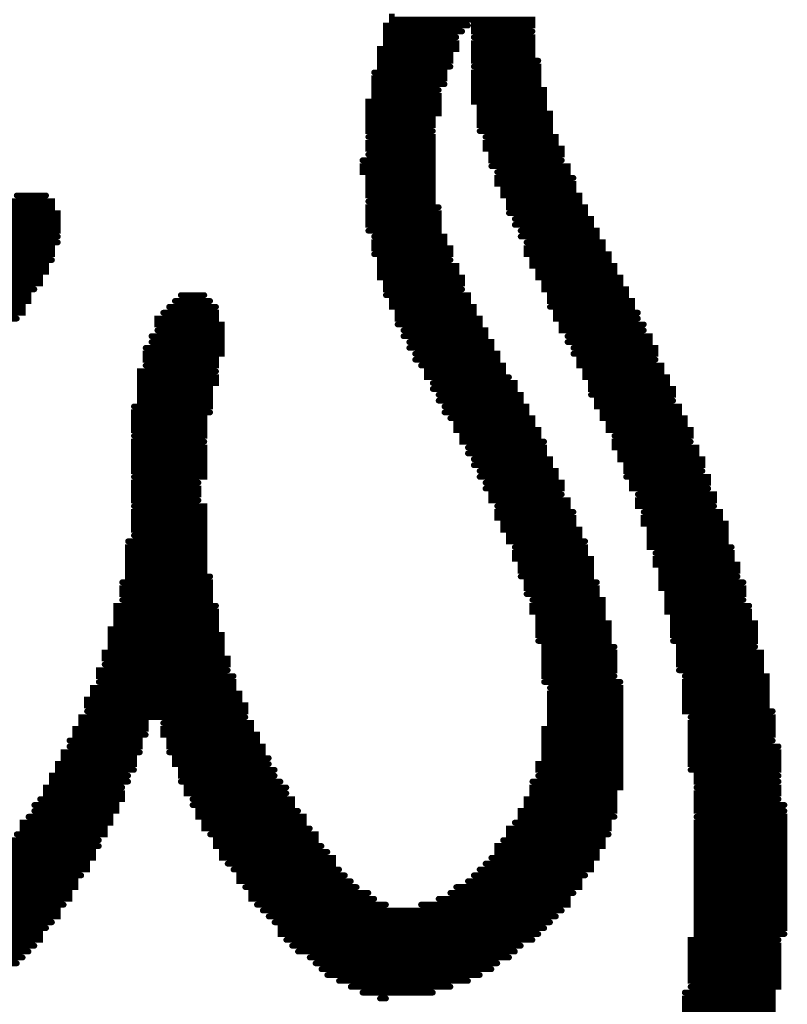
# Model space of a CAD drawing. Extents: x -1 to 179, y 0 to 119.
# Tile 15 of 23: x 149.95 to 153.28, y 42.84 to 47.11. Entities that reach past the tile are written whole.
import ezdxf

# ---------------------------------------------------------------- set-up
doc = ezdxf.new("R2010")
doc.units = 0
doc.layers.add('PART_TOP_2DLINE_126', color=254, linetype='CONTINUOUS')

# ---------------------------------------------------------------- blocks, each defined once
blk = doc.blocks.new('SMOOTH_0$0254')
at = {"const_width": 0.0127}
blk.add_lwpolyline([(-0.00635, 0, 1), (0.00635, 0, 1)], format="xyb", close=True, dxfattribs=at)
blk = doc.blocks.new('PART_BODY_TOP_67')
at = {"layer": 'PART_TOP_2DLINE_126', "const_width": 0.0254}
for points in [[(10.0183, 8.5586), (9.7643, 8.5586), (9.7643, 8.584), (10.0183, 8.584), (10.0183, 8.6094), (9.4087, 8.6094), (9.4087, 8.6348)], [(9.7135, 8.5586), (9.3833, 8.5586), (9.3833, 8.584), (9.7389, 8.584)], [(9.6627, 8.4062), (9.3579, 8.4062), (9.3579, 8.4316), (9.6627, 8.4316), (9.6627, 8.457), (9.3579, 8.457), (9.3579, 8.4824), (9.6881, 8.4824), (9.6881, 8.5078), (9.3833, 8.5078), (9.3833, 8.5332), (9.6881, 8.5332)], [(10.0437, 8.4316), (9.7643, 8.4316), (9.7643, 8.457), (10.0183, 8.457), (10.0183, 8.4824), (9.7643, 8.4824), (9.7643, 8.5078), (10.0183, 8.5078), (10.0183, 8.5332), (9.7643, 8.5332)], [(9.7897, 8.1268), (10.0945, 8.1268), (10.0945, 8.1522), (9.7897, 8.1522), (9.7897, 8.1776), (10.0945, 8.1776), (10.0945, 8.203), (9.7897, 8.203), (9.7897, 8.2284), (10.0691, 8.2284), (10.0691, 8.2538), (9.7643, 8.2538), (9.7643, 8.2792), (10.0691, 8.2792), (10.0691, 8.3046), (9.7643, 8.3046), (9.7643, 8.33), (10.0437, 8.33), (10.0437, 8.3554), (9.7643, 8.3554), (9.7643, 8.3808), (10.0437, 8.3808), (10.0437, 8.4062), (9.7643, 8.4062)], [(9.6373, 8.33), (9.3325, 8.33), (9.3325, 8.3554), (9.6373, 8.3554), (9.6373, 8.3808), (9.3325, 8.3808)], [(9.5865, 8.1268), (9.3071, 8.1268), (9.3071, 8.1522), (9.5865, 8.1522), (9.5865, 8.1776), (9.3071, 8.1776), (9.3071, 8.203), (9.6119, 8.203), (9.6119, 8.2284), (9.3071, 8.2284), (9.3071, 8.2538), (9.6119, 8.2538), (9.6119, 8.2792), (9.3325, 8.2792), (9.3325, 8.3046), (9.6119, 8.3046)], [(9.3071, 8.1014), (9.5865, 8.1014), (9.5865, 8.076), (9.3071, 8.076), (9.3071, 8.0506), (9.5865, 8.0506), (9.5865, 8.0252), (9.3071, 8.0252)], [(9.8151, 8.1014), (10.1199, 8.1014), (10.1199, 8.076), (9.8151, 8.076), (9.8151, 8.0506), (10.1453, 8.0506), (10.1453, 8.0252), (9.8405, 8.0252), (9.8405, 7.9998), (10.1453, 7.9998)], [(9.2817, 7.9998), (9.5865, 7.9998), (9.5865, 7.9744), (9.2817, 7.9744), (9.2817, 7.949), (9.5865, 7.949), (9.5865, 7.9236), (9.3071, 7.9236), (9.3071, 7.8982), (9.5865, 7.8982), (9.5865, 7.8728), (9.3071, 7.8728), (9.3071, 7.8474), (9.5865, 7.8474), (9.5865, 7.822), (9.3071, 7.822)], [(9.8405, 7.9744), (10.1707, 7.9744), (10.1707, 7.949), (9.8659, 7.949)], [(10.1961, 7.9236), (9.8659, 7.9236), (9.8659, 7.8982), (10.1961, 7.8982), (10.1961, 7.8728), (9.8913, 7.8728), (9.8913, 7.8474), (10.2215, 7.8474), (10.2215, 7.822), (9.9167, 7.822), (9.9167, 7.7966), (10.2469, 7.7966), (10.2469, 7.7712), (9.9167, 7.7712)], [(7.7831, 7.8474), (7.9101, 7.8474)], [(7.7577, 7.822), (7.9355, 7.822), (7.9355, 7.7966), (7.7323, 7.7966)], [(9.6119, 7.7966), (9.3071, 7.7966), (9.3071, 7.7712), (9.6119, 7.7712), (9.6119, 7.7458), (9.3071, 7.7458), (9.3071, 7.7204), (9.6119, 7.7204), (9.6119, 7.695), (9.3071, 7.695)], [(7.7069, 7.7712), (7.9609, 7.7712), (7.9609, 7.7458), (7.6815, 7.7458), (7.6815, 7.7204), (7.9609, 7.7204), (7.9609, 7.695), (7.6561, 7.695)], [(9.9421, 7.7458), (10.2723, 7.7458), (10.2723, 7.7204), (9.9421, 7.7204)], [(7.9609, 7.6696), (7.6307, 7.6696), (7.6307, 7.6442), (7.9609, 7.6442)], [(9.3325, 7.6696), (9.6373, 7.6696), (9.6373, 7.6442), (9.3325, 7.6442), (9.3325, 7.6188), (9.6627, 7.6188), (9.6627, 7.5934), (9.3325, 7.5934)], [(9.9675, 7.695), (10.2977, 7.695), (10.2977, 7.6696), (9.9675, 7.6696)], [(9.9929, 7.6442), (10.3231, 7.6442), (10.3231, 7.6188), (9.9929, 7.6188), (9.9929, 7.5934), (10.3485, 7.5934), (10.3485, 7.568), (10.0183, 7.568), (10.0183, 7.5426), (10.3739, 7.5426), (10.3739, 7.5172), (10.0437, 7.5172), (10.0437, 7.4918), (10.3993, 7.4918), (10.3993, 7.4664), (10.0691, 7.4664), (10.0691, 7.441), (10.4247, 7.441), (10.4247, 7.4156), (10.0945, 7.4156), (10.0945, 7.3902), (10.4501, 7.3902), (10.4501, 7.3648), (10.0945, 7.3648)], [(7.6053, 7.6188), (7.9355, 7.6188), (7.9355, 7.5934), (7.6053, 7.5934)], [(7.5545, 7.5426), (7.9101, 7.5426), (7.9101, 7.5172), (7.5291, 7.5172), (7.5291, 7.4918), (7.8847, 7.4918), (7.8847, 7.4664), (7.5037, 7.4664)], [(7.5799, 7.568), (7.9355, 7.568)], [(9.6627, 7.568), (9.3579, 7.568), (9.3579, 7.5426), (9.6881, 7.5426), (9.6881, 7.5172), (9.3579, 7.5172), (9.3579, 7.4918), (9.7135, 7.4918), (9.7135, 7.4664), (9.3833, 7.4664), (9.3833, 7.441), (9.7135, 7.441)], [(7.8593, 7.441), (7.4783, 7.441), (7.4783, 7.4156), (7.8339, 7.4156), (7.8339, 7.3902), (7.4529, 7.3902)], [(8.4943, 7.4156), (8.5959, 7.4156)], [(9.3833, 7.4156), (9.7389, 7.4156), (9.7389, 7.3902), (9.4087, 7.3902), (9.4087, 7.3648), (9.7643, 7.3648), (9.7643, 7.3394), (9.4341, 7.3394), (9.4341, 7.314), (9.7897, 7.314), (9.7897, 7.2886), (9.4341, 7.2886)], [(8.4689, 7.3902), (8.6213, 7.3902)], [(7.4275, 7.3648), (7.8085, 7.3648), (7.8085, 7.3394), (7.4021, 7.3394)], [(8.4181, 7.3394), (8.6467, 7.3394), (8.6467, 7.314), (8.3927, 7.314), (8.3927, 7.2886), (8.6721, 7.2886), (8.6721, 7.2632), (8.3927, 7.2632)], [(8.4435, 7.3648), (8.6467, 7.3648)], [(10.4755, 7.3394), (10.1199, 7.3394), (10.1199, 7.314), (10.4755, 7.314)], [(7.3767, 7.314), (7.7831, 7.314)], [(10.5009, 7.2886), (10.1453, 7.2886), (10.1453, 7.2632), (10.5009, 7.2632)], [(9.4595, 7.2632), (9.8151, 7.2632), (9.8151, 7.2378), (9.4595, 7.2378)], [(8.3673, 7.2378), (8.6721, 7.2378), (8.6721, 7.2124), (8.3673, 7.2124)], [(9.4849, 7.2124), (9.8405, 7.2124), (9.8405, 7.187), (9.4849, 7.187)], [(10.1707, 7.2378), (10.5263, 7.2378), (10.5263, 7.2124), (10.1707, 7.2124)], [(8.3419, 7.187), (8.6721, 7.187), (8.6721, 7.1616), (8.3419, 7.1616), (8.3419, 7.1362), (8.6467, 7.1362), (8.6467, 7.1108), (8.3419, 7.1108)], [(9.5103, 7.1616), (9.8659, 7.1616), (9.8659, 7.1362), (9.5103, 7.1362)], [(10.1961, 7.187), (10.5517, 7.187), (10.5517, 7.1616), (10.1961, 7.1616)], [(10.5517, 7.1362), (10.2215, 7.1362), (10.2215, 7.1108), (10.5771, 7.1108), (10.5771, 7.0854), (10.2469, 7.0854), (10.2469, 7.06), (10.6025, 7.06), (10.6025, 7.0346), (10.2723, 7.0346), (10.2723, 7.0092), (10.6279, 7.0092), (10.6279, 6.9838), (10.2723, 6.9838)], [(8.6467, 7.0854), (8.3165, 7.0854), (8.3165, 7.06), (8.6467, 7.06), (8.6467, 7.0346), (8.3165, 7.0346), (8.3165, 7.0092), (8.6213, 7.0092), (8.6213, 6.9838), (8.3165, 6.9838), (8.3165, 6.9584), (8.6213, 6.9584), (8.6213, 6.933), (8.2911, 6.933)], [(9.5357, 7.1108), (9.8913, 7.1108), (9.8913, 7.0854), (9.5611, 7.0854), (9.5611, 7.06), (9.9167, 7.06)], [(9.5865, 7.0346), (9.9421, 7.0346), (9.9421, 7.0092), (9.5865, 7.0092)], [(9.6119, 6.9838), (9.9675, 6.9838), (9.9675, 6.9584), (9.6119, 6.9584)], [(10.6279, 6.9584), (10.2977, 6.9584), (10.2977, 6.933), (10.6533, 6.933), (10.6533, 6.9076), (10.3231, 6.9076), (10.3231, 6.8822), (10.6787, 6.8822), (10.6787, 6.8568), (10.3485, 6.8568), (10.3485, 6.8314), (10.7041, 6.8314), (10.7041, 6.806), (10.3739, 6.806)], [(8.6213, 6.9076), (8.2911, 6.9076), (8.2911, 6.8822), (8.5959, 6.8822), (8.5959, 6.8568), (8.2911, 6.8568), (8.2911, 6.8314), (8.5959, 6.8314), (8.5959, 6.806), (8.2911, 6.806)], [(9.6373, 6.933), (9.9929, 6.933), (9.9929, 6.9076), (9.6373, 6.9076)], [(9.6627, 6.8822), (10.0183, 6.8822), (10.0183, 6.8568), (9.6881, 6.8568), (9.6881, 6.8314), (10.0437, 6.8314), (10.0437, 6.806), (9.7135, 6.806), (9.7135, 6.7806), (10.0691, 6.7806)], [(8.5959, 6.7806), (8.2911, 6.7806), (8.2911, 6.7552), (8.5959, 6.7552), (8.5959, 6.7298), (8.2911, 6.7298), (8.2911, 6.7044), (8.5959, 6.7044), (8.5959, 6.679), (8.2911, 6.679), (8.2911, 6.6536), (8.5959, 6.6536), (8.5959, 6.6282), (8.2911, 6.6282)], [(10.7041, 6.7806), (10.3739, 6.7806), (10.3739, 6.7552), (10.7295, 6.7552), (10.7295, 6.7298), (10.3993, 6.7298), (10.3993, 6.7044), (10.7549, 6.7044), (10.7549, 6.679), (10.4247, 6.679), (10.4247, 6.6536), (10.7549, 6.6536)], [(9.7389, 6.7552), (10.0691, 6.7552), (10.0691, 6.7298), (9.7389, 6.7298)], [(9.7643, 6.7044), (10.0945, 6.7044), (10.0945, 6.679), (9.7643, 6.679)], [(9.7897, 6.6536), (10.1199, 6.6536), (10.1199, 6.6282), (9.7897, 6.6282)], [(8.5705, 6.6028), (8.2911, 6.6028), (8.2911, 6.5774), (8.5705, 6.5774), (8.5705, 6.552), (8.2911, 6.552), (8.2911, 6.5266), (8.5705, 6.5266)], [(9.8151, 6.6028), (10.1453, 6.6028), (10.1453, 6.5774), (9.8151, 6.5774)], [(10.4247, 6.6282), (10.7803, 6.6282), (10.7803, 6.6028), (10.4501, 6.6028), (10.4501, 6.5774), (10.7803, 6.5774)], [(10.1453, 6.552), (9.8405, 6.552), (9.8405, 6.5266), (10.1707, 6.5266), (10.1707, 6.5012), (9.8659, 6.5012)], [(10.4755, 6.552), (10.8057, 6.552), (10.8057, 6.5266), (10.4755, 6.5266), (10.4755, 6.5012), (10.8057, 6.5012)], [(8.2911, 6.5012), (8.5959, 6.5012), (8.5959, 6.4758), (8.2911, 6.4758), (8.2911, 6.4504), (8.5959, 6.4504), (8.5959, 6.425), (8.2911, 6.425), (8.2911, 6.3996), (8.5959, 6.3996), (8.5959, 6.3742), (8.2911, 6.3742)], [(10.1961, 6.4758), (9.8659, 6.4758), (9.8659, 6.4504), (10.1961, 6.4504), (10.1961, 6.425), (9.8913, 6.425), (9.8913, 6.3996), (10.2215, 6.3996), (10.2215, 6.3742), (9.9167, 6.3742), (9.9167, 6.3488), (10.2469, 6.3488)], [(10.5009, 6.4758), (10.8311, 6.4758), (10.8311, 6.4504), (10.5009, 6.4504), (10.5009, 6.425), (10.8565, 6.425), (10.8565, 6.3996), (10.5263, 6.3996), (10.5263, 6.3742), (10.8565, 6.3742), (10.8565, 6.3488), (10.5263, 6.3488), (10.5263, 6.3234), (10.8819, 6.3234)], [(8.2657, 6.3488), (8.5959, 6.3488), (8.5959, 6.3234), (8.2657, 6.3234), (8.2657, 6.298), (8.5959, 6.298), (8.5959, 6.2726), (8.2657, 6.2726), (8.2657, 6.2472), (8.5959, 6.2472), (8.5959, 6.2218), (8.2657, 6.2218), (8.2657, 6.1964), (8.6213, 6.1964)], [(9.9421, 6.3234), (10.2469, 6.3234), (10.2469, 6.298), (9.9421, 6.298), (9.9421, 6.2726), (10.2723, 6.2726), (10.2723, 6.2472), (9.9675, 6.2472), (9.9675, 6.2218), (10.2723, 6.2218), (10.2723, 6.1964), (9.9675, 6.1964)], [(10.5517, 6.298), (10.8819, 6.298), (10.8819, 6.2726), (10.5517, 6.2726), (10.5517, 6.2472), (10.9073, 6.2472), (10.9073, 6.2218), (10.5771, 6.2218), (10.5771, 6.1964), (10.9073, 6.1964)], [(8.2403, 6.171), (8.6213, 6.171), (8.6213, 6.1456), (8.2403, 6.1456), (8.2403, 6.1202), (8.6213, 6.1202), (8.6213, 6.0948), (8.2403, 6.0948)], [(10.2977, 6.171), (9.9929, 6.171), (9.9929, 6.1456), (10.2977, 6.1456), (10.2977, 6.1202), (9.9929, 6.1202)], [(10.9327, 6.171), (10.5771, 6.171), (10.5771, 6.1456), (10.9327, 6.1456), (10.9327, 6.1202), (10.6025, 6.1202), (10.6025, 6.0948), (10.9327, 6.0948)], [(10.0183, 6.0948), (10.3231, 6.0948), (10.3231, 6.0694), (10.0183, 6.0694), (10.0183, 6.044), (10.3231, 6.044), (10.3231, 6.0186), (10.0437, 6.0186), (10.0437, 5.9932), (10.3485, 5.9932), (10.3485, 5.9678), (10.0437, 5.9678), (10.0437, 5.9424), (10.3485, 5.9424), (10.3485, 5.917), (10.0437, 5.917)], [(8.6467, 6.0694), (8.2149, 6.0694), (8.2149, 6.044), (8.6467, 6.044), (8.6467, 6.0186), (8.2149, 6.0186), (8.2149, 5.9932), (8.6467, 5.9932), (8.6467, 5.9678), (8.1895, 5.9678), (8.1895, 5.9424), (8.6721, 5.9424), (8.6721, 5.917), (8.1895, 5.917), (8.1895, 5.8916), (8.6721, 5.8916), (8.6721, 5.8662), (8.1641, 5.8662), (8.1641, 5.8408), (8.6975, 5.8408), (8.6975, 5.8154), (8.1641, 5.8154)], [(10.9581, 6.0694), (10.6025, 6.0694), (10.6025, 6.044), (10.9581, 6.044), (10.9581, 6.0186), (10.6279, 6.0186), (10.6279, 5.9932), (10.9835, 5.9932), (10.9835, 5.9678), (10.6279, 5.9678), (10.6279, 5.9424), (10.9835, 5.9424), (10.9835, 5.917), (10.6279, 5.917)], [(10.3739, 5.8916), (10.0691, 5.8916), (10.0691, 5.8662), (10.3739, 5.8662), (10.3739, 5.8408), (10.0691, 5.8408), (10.0691, 5.8154), (10.3739, 5.8154), (10.3739, 5.79), (10.0691, 5.79), (10.0691, 5.7646), (10.3739, 5.7646)], [(10.9835, 5.8916), (10.6533, 5.8916), (10.6533, 5.8662), (11.0089, 5.8662), (11.0089, 5.8408), (10.6533, 5.8408), (10.6533, 5.8154), (11.0089, 5.8154), (11.0089, 5.79), (10.6533, 5.79)], [(8.6975, 5.79), (8.1387, 5.79), (8.1387, 5.7646), (8.7229, 5.7646)], [(10.6787, 5.7646), (11.0343, 5.7646), (11.0343, 5.7392), (10.6787, 5.7392), (10.6787, 5.7138), (11.0343, 5.7138), (11.0343, 5.6884), (10.6787, 5.6884), (10.6787, 5.663), (11.0343, 5.663), (11.0343, 5.6376), (10.6787, 5.6376), (10.6787, 5.6122), (11.0597, 5.6122)], [(8.1387, 5.7392), (8.7229, 5.7392), (8.7229, 5.7138), (8.1133, 5.7138), (8.1133, 5.6884), (8.7483, 5.6884), (8.7483, 5.663), (8.0879, 5.663), (8.0879, 5.6376), (8.7737, 5.6376), (8.7737, 5.6122), (8.3927, 5.6122), (8.3927, 5.5868), (8.7737, 5.5868)], [(10.0945, 5.7138), (10.3993, 5.7138), (10.3993, 5.6884), (10.0945, 5.6884), (10.0945, 5.663), (10.3993, 5.663), (10.3993, 5.6376), (10.0945, 5.6376), (10.0945, 5.6122), (10.3993, 5.6122), (10.3993, 5.5868), (10.0945, 5.5868), (10.0945, 5.5614), (10.3993, 5.5614), (10.3993, 5.536), (10.0691, 5.536), (10.0691, 5.5106), (10.3993, 5.5106), (10.3993, 5.4852), (10.0691, 5.4852), (10.0691, 5.4598), (10.3993, 5.4598), (10.3993, 5.4344), (10.0691, 5.4344), (10.0691, 5.409), (10.3993, 5.409), (10.3993, 5.3836), (10.0437, 5.3836), (10.0437, 5.3582), (10.3993, 5.3582), (10.3993, 5.3328), (10.0437, 5.3328)], [(10.0691, 5.7392), (10.3993, 5.7392)], [(8.0879, 5.6122), (8.3673, 5.6122), (8.3673, 5.5868), (8.0625, 5.5868), (8.0625, 5.5614), (8.3419, 5.5614), (8.3419, 5.536), (8.0371, 5.536), (8.0371, 5.5106), (8.3419, 5.5106)], [(10.7041, 5.5868), (11.0597, 5.5868), (11.0597, 5.5614), (10.7041, 5.5614), (10.7041, 5.536), (11.0597, 5.536), (11.0597, 5.5106), (10.7041, 5.5106), (10.7041, 5.4852), (11.0597, 5.4852)], [(8.4181, 5.5614), (8.7991, 5.5614), (8.7991, 5.536), (8.4181, 5.536), (8.4181, 5.5106), (8.8245, 5.5106), (8.8245, 5.4852), (8.4435, 5.4852), (8.4435, 5.4598), (8.8499, 5.4598), (8.8499, 5.4344), (8.4435, 5.4344)], [(8.0117, 5.4852), (8.3165, 5.4852), (8.3165, 5.4598), (8.0117, 5.4598)], [(11.0851, 5.4598), (10.7041, 5.4598), (10.7041, 5.4344), (11.0851, 5.4344), (11.0851, 5.409), (10.7041, 5.409), (10.7041, 5.3836), (11.0851, 5.3836), (11.0851, 5.3582), (10.7041, 5.3582)], [(8.3165, 5.4344), (7.9863, 5.4344), (7.9863, 5.409), (8.2911, 5.409), (8.2911, 5.3836), (7.9609, 5.3836), (7.9609, 5.3582), (8.2911, 5.3582)], [(8.8753, 5.409), (8.4689, 5.409), (8.4689, 5.3836), (8.8753, 5.3836)], [(8.2657, 5.3328), (7.9355, 5.3328), (7.9355, 5.3074), (8.2657, 5.3074)], [(8.9007, 5.3582), (8.4943, 5.3582), (8.4943, 5.3328), (8.9007, 5.3328)], [(11.0851, 5.3328), (10.7295, 5.3328), (10.7295, 5.3074), (11.0851, 5.3074)], [(8.2403, 5.282), (7.9101, 5.282), (7.9101, 5.2566), (8.2403, 5.2566), (8.2403, 5.2312), (7.8847, 5.2312)], [(8.4943, 5.3074), (8.9261, 5.3074)], [(8.9515, 5.282), (8.5197, 5.282), (8.5197, 5.2566), (8.9515, 5.2566)], [(10.0183, 5.3074), (10.3993, 5.3074), (10.3993, 5.282), (10.0183, 5.282), (10.0183, 5.2566), (10.3739, 5.2566), (10.3739, 5.2312), (9.9929, 5.2312), (9.9929, 5.2058), (10.3739, 5.2058), (10.3739, 5.1804), (9.9675, 5.1804), (9.9675, 5.155), (10.3739, 5.155)], [(10.7295, 5.282), (11.0851, 5.282), (11.0851, 5.2566), (10.7295, 5.2566), (10.7295, 5.2312), (11.0851, 5.2312)], [(7.8593, 5.2058), (8.2149, 5.2058), (8.2149, 5.1804), (7.8593, 5.1804)], [(8.5451, 5.2312), (8.9769, 5.2312), (8.9769, 5.2058), (8.5451, 5.2058)], [(11.1105, 5.2058), (10.7295, 5.2058), (10.7295, 5.1804), (11.1105, 5.1804)], [(7.8339, 5.155), (8.1895, 5.155), (8.1895, 5.1296), (7.8085, 5.1296), (7.8085, 5.1042), (8.1641, 5.1042), (8.1641, 5.0788), (7.7831, 5.0788)], [(9.0023, 5.1804), (8.5705, 5.1804), (8.5705, 5.155), (9.0277, 5.155), (9.0277, 5.1296), (8.5959, 5.1296), (8.5959, 5.1042), (9.0531, 5.1042)], [(10.7295, 5.155), (11.1105, 5.155), (11.1105, 5.1296), (10.7295, 5.1296), (10.7295, 5.1042), (11.1105, 5.1042), (11.1105, 5.0788), (10.7295, 5.0788), (10.7295, 5.0534), (11.1105, 5.0534), (11.1105, 5.028), (10.7295, 5.028), (10.7295, 5.0026), (11.1105, 5.0026), (11.1105, 4.9772), (10.7295, 4.9772), (10.7295, 4.9518), (11.1105, 4.9518), (11.1105, 4.9264), (10.7295, 4.9264), (10.7295, 4.901), (11.1105, 4.901), (11.1105, 4.8756), (10.7295, 4.8756), (10.7295, 4.8502), (11.1105, 4.8502), (11.1105, 4.8248), (10.7295, 4.8248), (10.7295, 4.7994), (11.1105, 4.7994), (11.1105, 4.774), (10.7295, 4.774), (10.7295, 4.7486), (11.1105, 4.7486), (11.1105, 4.7232), (10.7295, 4.7232), (10.7295, 4.6978), (11.1105, 4.6978), (11.1105, 4.6724), (10.7295, 4.6724), (10.7295, 4.647), (11.1105, 4.647)], [(9.9421, 5.1296), (10.3485, 5.1296), (10.3485, 5.1042), (9.9167, 5.1042), (9.9167, 5.0788), (10.3485, 5.0788)], [(8.6213, 5.0788), (9.0785, 5.0788), (9.0785, 5.0534), (8.6467, 5.0534), (8.6467, 5.028), (9.1039, 5.028)], [(8.1387, 5.0534), (7.7577, 5.0534), (7.7577, 5.028), (8.1387, 5.028)], [(9.8913, 5.0534), (10.3231, 5.0534), (10.3231, 5.028), (9.8659, 5.028), (9.8659, 5.0026), (10.2977, 5.0026), (10.2977, 4.9772), (9.8405, 4.9772)], [(7.7323, 5.0026), (8.1133, 5.0026), (8.1133, 4.9772), (7.7069, 4.9772)], [(9.1293, 5.0026), (8.6721, 5.0026), (8.6721, 4.9772), (9.1547, 4.9772), (9.1547, 4.9518), (8.6975, 4.9518)], [(7.6815, 4.9518), (8.0879, 4.9518), (8.0879, 4.9264), (7.6561, 4.9264)], [(9.8151, 4.9518), (10.2723, 4.9518), (10.2723, 4.9264), (9.7897, 4.9264)], [(7.6307, 4.901), (8.0625, 4.901)], [(8.7229, 4.9264), (9.1801, 4.9264)], [(9.2055, 4.901), (8.7483, 4.901), (8.7483, 4.8756), (9.2309, 4.8756)], [(9.7643, 4.901), (10.2469, 4.901)], [(7.6053, 4.8756), (8.0371, 4.8756), (8.0371, 4.8502), (7.5799, 4.8502)], [(9.7389, 4.8756), (10.2215, 4.8756), (10.2215, 4.8502), (9.6881, 4.8502)], [(7.5291, 4.8248), (8.0117, 4.8248), (8.0117, 4.7994), (7.5037, 4.7994)], [(8.7737, 4.8502), (9.2563, 4.8502)], [(9.3071, 4.8248), (8.7991, 4.8248), (8.7991, 4.7994), (9.3325, 4.7994)], [(9.6627, 4.8248), (10.1961, 4.8248)], [(7.4783, 4.774), (7.9863, 4.774)], [(8.8245, 4.774), (9.3833, 4.774)], [(9.6119, 4.7994), (10.1707, 4.7994), (10.1707, 4.774), (9.5357, 4.774)], [(7.4275, 4.7486), (7.9609, 4.7486), (7.9609, 4.7232), (7.3767, 4.7232)], [(8.8499, 4.7486), (10.1453, 4.7486)], [(7.3259, 4.6978), (7.9355, 4.6978)], [(8.8753, 4.7232), (10.1199, 4.7232)], [(8.9007, 4.6978), (10.0945, 4.6978)], [(7.1989, 4.647), (7.8847, 4.647), (7.8847, 4.6216), (6.2845, 4.6216), (6.2845, 4.5962), (7.8593, 4.5962)], [(7.2751, 4.6724), (7.9101, 4.6724)], [(10.0691, 4.6724), (8.9261, 4.6724), (8.9261, 4.647), (10.0437, 4.647)], [(8.9515, 4.6216), (10.0183, 4.6216)], [(8.9769, 4.5962), (9.9675, 4.5962)], [(11.0851, 4.6216), (10.7041, 4.6216), (10.7041, 4.5962), (11.0851, 4.5962), (11.0851, 4.5708), (10.7041, 4.5708), (10.7041, 4.5454), (11.0851, 4.5454), (11.0851, 4.52), (10.7041, 4.52), (10.7041, 4.4946), (11.0851, 4.4946), (11.0851, 4.4692), (10.7041, 4.4692), (10.7041, 4.4438), (11.0851, 4.4438), (11.0851, 4.4184), (10.7041, 4.4184)], [(7.8339, 4.5708), (6.3099, 4.5708), (6.3099, 4.5454), (7.8085, 4.5454)], [(9.0023, 4.5708), (9.9421, 4.5708)], [(7.7831, 4.52), (6.3353, 4.52), (6.3353, 4.4946), (7.7577, 4.4946)], [(9.0531, 4.5454), (9.9167, 4.5454)], [(9.0785, 4.52), (9.8659, 4.52)], [(9.1039, 4.4946), (9.8405, 4.4946)], [(9.1293, 4.4692), (9.7897, 4.4692)], [(9.1801, 4.4438), (9.7389, 4.4438)], [(9.2309, 4.4184), (9.6627, 4.4184)], [(9.2817, 4.393), (9.5865, 4.393)], [(10.6787, 4.393), (11.0597, 4.393), (11.0597, 4.3676), (10.6787, 4.3676), (10.6787, 4.3422), (11.0597, 4.3422), (11.0597, 4.3168), (10.6787, 4.3168), (10.6787, 4.2914), (11.0597, 4.2914), (11.0597, 4.266), (10.6787, 4.266), (10.6787, 4.2406), (11.0343, 4.2406), (11.0343, 4.2152), (10.6533, 4.2152), (10.6533, 4.1898), (11.0343, 4.1898), (11.0343, 4.1644), (10.6533, 4.1644), (10.6533, 4.139), (11.0343, 4.139)], [(9.3579, 4.3676), (9.3833, 4.3676)]]:
    blk.add_lwpolyline(points, dxfattribs=at)
at = {"layer": 'PART_TOP_2DLINE_126'}
for p in [(9.4087, 8.6094), (10.0183, 8.6094), (9.3833, 8.584), (9.7389, 8.584), (9.7643, 8.584), (10.0183, 8.584), (9.3833, 8.5586), (9.3833, 8.5332), (9.6881, 8.5332), (9.7135, 8.5586), (9.7643, 8.5586), (9.7643, 8.5332), (10.0183, 8.5586), (10.0183, 8.5332), (9.3579, 8.4824), (9.3833, 8.5078), (9.6881, 8.5078), (9.6881, 8.4824), (9.7643, 8.5078), (9.7643, 8.4824), (10.0183, 8.5078), (10.0183, 8.4824), (9.3579, 8.457), (9.6627, 8.457), (9.7643, 8.457), (10.0183, 8.457), (9.3579, 8.4316), (9.3579, 8.4062), (9.6627, 8.4316), (9.6627, 8.4062), (9.7643, 8.4316), (9.7643, 8.4062), (10.0437, 8.4316), (10.0437, 8.4062), (9.3325, 8.3808), (9.3325, 8.3554), (9.6373, 8.3808), (9.6373, 8.3554), (9.7643, 8.3808), (9.7643, 8.3554), (10.0437, 8.3808), (10.0437, 8.3554), (9.3325, 8.33), (9.6373, 8.33), (9.7643, 8.33), (10.0437, 8.33), (9.3325, 8.3046), (9.3325, 8.2792), (9.6119, 8.3046), (9.6119, 8.2792), (9.7643, 8.3046), (9.7643, 8.2792), (10.0691, 8.3046), (10.0691, 8.2792), (9.3071, 8.2538), (9.3071, 8.2284), (9.6119, 8.2538), (9.6119, 8.2284), (9.7643, 8.2538), (9.7897, 8.2284), (10.0691, 8.2538), (10.0691, 8.2284), (9.3071, 8.203), (9.6119, 8.203), (9.7897, 8.203), (10.0945, 8.203), (9.3071, 8.1776), (9.3071, 8.1522), (9.5865, 8.1776), (9.5865, 8.1522), (9.7897, 8.1776), (9.7897, 8.1522), (10.0945, 8.1776), (10.0945, 8.1522), (9.3071, 8.1268), (9.3071, 8.1014), (9.5865, 8.1268), (9.5865, 8.1014), (9.7897, 8.1268), (9.8151, 8.1014), (10.0945, 8.1268), (10.1199, 8.1014), (9.3071, 8.076), (9.5865, 8.076), (9.8151, 8.076), (10.1199, 8.076), (9.3071, 8.0506), (9.3071, 8.0252), (9.5865, 8.0506), (9.5865, 8.0252), (9.8151, 8.0506), (9.8405, 8.0252), (10.1453, 8.0506), (10.1453, 8.0252), (9.2817, 7.9998), (9.2817, 7.9744), (9.5865, 7.9998), (9.5865, 7.9744), (9.8405, 7.9998), (9.8405, 7.9744), (10.1453, 7.9998), (10.1707, 7.9744), (9.2817, 7.949), (9.5865, 7.949), (9.8659, 7.949), (10.1707, 7.949), (9.3071, 7.9236), (9.3071, 7.8982), (9.5865, 7.9236), (9.5865, 7.8982), (9.8659, 7.9236), (9.8659, 7.8982), (10.1961, 7.9236), (10.1961, 7.8982), (7.7831, 7.8474), (7.9101, 7.8474), (9.3071, 7.8728), (9.3071, 7.8474), (9.5865, 7.8728), (9.5865, 7.8474), (9.8913, 7.8728), (9.8913, 7.8474), (10.1961, 7.8728), (10.2215, 7.8474), (7.9355, 7.822), (7.9355, 7.7966), (9.3071, 7.822), (9.3071, 7.7966), (9.5865, 7.822), (9.6119, 7.7966), (9.9167, 7.822), (9.9167, 7.7966), (10.2215, 7.822), (10.2469, 7.7966), (7.9609, 7.7712), (9.3071, 7.7712), (9.6119, 7.7712), (9.9167, 7.7712), (10.2469, 7.7712), (7.9609, 7.7458), (7.9609, 7.7204), (9.3071, 7.7458), (9.3071, 7.7204), (9.6119, 7.7458), (9.6119, 7.7204), (9.9421, 7.7458), (9.9421, 7.7204), (10.2723, 7.7458), (10.2723, 7.7204), (7.9609, 7.695), (7.9609, 7.6696), (9.3071, 7.695), (9.3325, 7.6696), (9.6119, 7.695), (9.6373, 7.6696), (9.9675, 7.695), (9.9675, 7.6696), (10.2977, 7.695), (10.2977, 7.6696), (7.9609, 7.6442), (9.3325, 7.6442), (9.6373, 7.6442), (9.9929, 7.6442), (10.3231, 7.6442), (7.9355, 7.6188), (7.9355, 7.5934), (9.3325, 7.6188), (9.3325, 7.5934), (9.6627, 7.6188), (9.6627, 7.5934), (9.9929, 7.6188), (9.9929, 7.5934), (10.3231, 7.6188), (10.3485, 7.5934), (7.9101, 7.5426), (7.9355, 7.568), (9.3579, 7.568), (9.3579, 7.5426), (9.6627, 7.568), (9.6881, 7.5426), (10.0183, 7.568), (10.0183, 7.5426), (10.3485, 7.568), (10.3739, 7.5426), (7.9101, 7.5172), (9.3579, 7.5172), (9.6881, 7.5172), (10.0437, 7.5172), (10.3739, 7.5172), (7.8847, 7.4918), (7.8847, 7.4664), (9.3579, 7.4918), (9.3833, 7.4664), (9.7135, 7.4918), (9.7135, 7.4664), (10.0437, 7.4918), (10.0691, 7.4664), (10.3993, 7.4918), (10.3993, 7.4664), (7.8339, 7.4156), (7.8593, 7.441), (8.4943, 7.4156), (8.5959, 7.4156), (9.3833, 7.441), (9.3833, 7.4156), (9.7135, 7.441), (9.7389, 7.4156), (10.0691, 7.441), (10.0945, 7.4156), (10.4247, 7.441), (10.4247, 7.4156), (7.8339, 7.3902), (8.4689, 7.3902), (8.6213, 7.3902), (9.4087, 7.3902), (9.7389, 7.3902), (10.0945, 7.3902), (10.4501, 7.3902), (7.8085, 7.3648), (7.8085, 7.3394), (8.4181, 7.3394), (8.4435, 7.3648), (8.6467, 7.3648), (8.6467, 7.3394), (9.4087, 7.3648), (9.4341, 7.3394), (9.7643, 7.3648), (9.7643, 7.3394), (10.0945, 7.3648), (10.1199, 7.3394), (10.4501, 7.3648), (10.4755, 7.3394), (7.7831, 7.314), (8.3927, 7.314), (8.3927, 7.2886), (8.6467, 7.314), (8.6721, 7.2886), (9.4341, 7.314), (9.4341, 7.2886), (9.7897, 7.314), (9.7897, 7.2886), (10.1199, 7.314), (10.1453, 7.2886), (10.4755, 7.314), (10.5009, 7.2886), (8.3927, 7.2632), (8.6721, 7.2632), (9.4595, 7.2632), (9.8151, 7.2632), (10.1453, 7.2632), (10.5009, 7.2632), (8.3673, 7.2378), (8.3673, 7.2124), (8.6721, 7.2378), (8.6721, 7.2124), (9.4595, 7.2378), (9.4849, 7.2124), (9.8151, 7.2378), (9.8405, 7.2124), (10.1707, 7.2378), (10.1707, 7.2124), (10.5263, 7.2378), (10.5263, 7.2124), (8.3419, 7.187), (8.3419, 7.1616), (8.6721, 7.187), (8.6721, 7.1616), (9.4849, 7.187), (9.5103, 7.1616), (9.8405, 7.187), (9.8659, 7.1616), (10.1961, 7.187), (10.1961, 7.1616), (10.5517, 7.187), (10.5517, 7.1616), (8.3419, 7.1362), (8.6467, 7.1362), (9.5103, 7.1362), (9.8659, 7.1362), (10.2215, 7.1362), (10.5517, 7.1362), (8.3165, 7.0854), (8.3419, 7.1108), (8.6467, 7.1108), (8.6467, 7.0854), (9.5357, 7.1108), (9.5611, 7.0854), (9.8913, 7.1108), (9.8913, 7.0854), (10.2215, 7.1108), (10.2469, 7.0854), (10.5771, 7.1108), (10.5771, 7.0854), (8.3165, 7.06), (8.3165, 7.0346), (8.6467, 7.06), (8.6467, 7.0346), (9.5611, 7.06), (9.5865, 7.0346), (9.9167, 7.06), (9.9421, 7.0346), (10.2469, 7.06), (10.2723, 7.0346), (10.6025, 7.06), (10.6025, 7.0346), (8.3165, 7.0092), (8.6213, 7.0092), (9.5865, 7.0092), (9.9421, 7.0092), (10.2723, 7.0092), (10.6279, 7.0092), (8.3165, 6.9838), (8.3165, 6.9584), (8.6213, 6.9838), (8.6213, 6.9584), (9.6119, 6.9838), (9.6119, 6.9584), (9.9675, 6.9838), (9.9675, 6.9584), (10.2723, 6.9838), (10.2977, 6.9584), (10.6279, 6.9838), (10.6279, 6.9584), (8.2911, 6.933), (8.2911, 6.9076), (8.6213, 6.933), (8.6213, 6.9076), (9.6373, 6.933), (9.6373, 6.9076), (9.9929, 6.933), (9.9929, 6.9076), (10.2977, 6.933), (10.3231, 6.9076), (10.6533, 6.933), (10.6533, 6.9076), (8.2911, 6.8822), (8.5959, 6.8822), (9.6627, 6.8822), (10.0183, 6.8822), (10.3231, 6.8822), (10.6787, 6.8822), (8.2911, 6.8568), (8.2911, 6.8314), (8.5959, 6.8568), (8.5959, 6.8314), (9.6881, 6.8568), (9.6881, 6.8314), (10.0183, 6.8568), (10.0437, 6.8314), (10.3485, 6.8568), (10.3485, 6.8314), (10.6787, 6.8568), (10.7041, 6.8314), (8.2911, 6.806), (8.2911, 6.7806), (8.5959, 6.806), (8.5959, 6.7806), (9.7135, 6.806), (9.7135, 6.7806), (10.0437, 6.806), (10.0691, 6.7806), (10.3739, 6.806), (10.3739, 6.7806), (10.7041, 6.806), (10.7041, 6.7806), (8.2911, 6.7552), (8.2911, 6.7298), (8.5959, 6.7552), (8.5959, 6.7298), (9.7389, 6.7552), (9.7389, 6.7298), (10.0691, 6.7552), (10.0691, 6.7298), (10.3739, 6.7552), (10.3993, 6.7298), (10.7295, 6.7552), (10.7295, 6.7298), (8.2911, 6.7044), (8.5959, 6.7044), (9.7643, 6.7044), (10.0945, 6.7044), (10.3993, 6.7044), (10.7549, 6.7044), (8.2911, 6.679), (8.2911, 6.6536), (8.5959, 6.679), (8.5959, 6.6536), (9.7643, 6.679), (9.7897, 6.6536), (10.0945, 6.679), (10.1199, 6.6536), (10.4247, 6.679), (10.4247, 6.6536), (10.7549, 6.679), (10.7549, 6.6536), (8.2911, 6.6282), (8.2911, 6.6028), (8.5705, 6.6028), (8.5959, 6.6282), (9.7897, 6.6282), (9.8151, 6.6028), (10.1199, 6.6282), (10.1453, 6.6028), (10.4247, 6.6282), (10.4501, 6.6028), (10.7803, 6.6282), (10.7803, 6.6028), (8.2911, 6.5774), (8.5705, 6.5774), (9.8151, 6.5774), (10.1453, 6.5774), (10.4501, 6.5774), (10.7803, 6.5774), (8.2911, 6.552), (8.2911, 6.5266), (8.5705, 6.552), (8.5705, 6.5266), (9.8405, 6.552), (9.8405, 6.5266), (10.1453, 6.552), (10.1707, 6.5266), (10.4755, 6.552), (10.4755, 6.5266), (10.8057, 6.552), (10.8057, 6.5266), (8.2911, 6.5012), (8.2911, 6.4758), (8.5959, 6.5012), (8.5959, 6.4758), (9.8659, 6.5012), (9.8659, 6.4758), (10.1707, 6.5012), (10.1961, 6.4758), (10.4755, 6.5012), (10.5009, 6.4758), (10.8057, 6.5012), (10.8311, 6.4758), (8.2911, 6.4504), (8.5959, 6.4504), (9.8659, 6.4504), (10.1961, 6.4504), (10.5009, 6.4504), (10.8311, 6.4504), (8.2911, 6.425), (8.2911, 6.3996), (8.5959, 6.425), (8.5959, 6.3996), (9.8913, 6.425), (9.8913, 6.3996), (10.1961, 6.425), (10.2215, 6.3996), (10.5009, 6.425), (10.5263, 6.3996), (10.8565, 6.425), (10.8565, 6.3996), (8.2657, 6.3488), (8.2911, 6.3742), (8.5959, 6.3742), (8.5959, 6.3488), (9.9167, 6.3742), (9.9167, 6.3488), (10.2215, 6.3742), (10.2469, 6.3488), (10.5263, 6.3742), (10.5263, 6.3488), (10.8565, 6.3742), (10.8565, 6.3488), (8.2657, 6.3234), (8.5959, 6.3234), (9.9421, 6.3234), (10.2469, 6.3234), (10.5263, 6.3234), (10.8819, 6.3234), (8.2657, 6.298), (8.2657, 6.2726), (8.5959, 6.298), (8.5959, 6.2726), (9.9421, 6.298), (9.9421, 6.2726), (10.2469, 6.298), (10.2723, 6.2726), (10.5517, 6.298), (10.5517, 6.2726), (10.8819, 6.298), (10.8819, 6.2726), (8.2657, 6.2472), (8.2657, 6.2218), (8.5959, 6.2472), (8.5959, 6.2218), (9.9675, 6.2472), (9.9675, 6.2218), (10.2723, 6.2472), (10.2723, 6.2218), (10.5517, 6.2472), (10.5771, 6.2218), (10.9073, 6.2472), (10.9073, 6.2218), (8.2657, 6.1964), (8.6213, 6.1964), (9.9675, 6.1964), (10.2723, 6.1964), (10.5771, 6.1964), (10.9073, 6.1964), (8.2403, 6.171), (8.2403, 6.1456), (8.6213, 6.171), (8.6213, 6.1456), (9.9929, 6.171), (9.9929, 6.1456), (10.2977, 6.171), (10.2977, 6.1456), (10.5771, 6.171), (10.5771, 6.1456), (10.9327, 6.171), (10.9327, 6.1456), (8.2403, 6.1202), (8.2403, 6.0948), (8.6213, 6.1202), (8.6213, 6.0948), (9.9929, 6.1202), (10.0183, 6.0948), (10.2977, 6.1202), (10.3231, 6.0948), (10.6025, 6.1202), (10.6025, 6.0948), (10.9327, 6.1202), (10.9327, 6.0948), (8.2149, 6.0694), (8.6467, 6.0694), (10.0183, 6.0694), (10.3231, 6.0694), (10.6025, 6.0694), (10.9581, 6.0694), (8.2149, 6.044), (8.2149, 6.0186), (8.6467, 6.044), (8.6467, 6.0186), (10.0183, 6.044), (10.0437, 6.0186), (10.3231, 6.044), (10.3231, 6.0186), (10.6025, 6.044), (10.6279, 6.0186), (10.9581, 6.044), (10.9581, 6.0186), (8.1895, 5.9678), (8.2149, 5.9932), (8.6467, 5.9932), (8.6467, 5.9678), (10.0437, 5.9932), (10.0437, 5.9678), (10.3485, 5.9932), (10.3485, 5.9678), (10.6279, 5.9932), (10.6279, 5.9678), (10.9835, 5.9932), (10.9835, 5.9678), (8.1895, 5.9424), (8.6721, 5.9424), (10.0437, 5.9424), (10.3485, 5.9424), (10.6279, 5.9424), (10.9835, 5.9424), (8.1895, 5.917), (8.1895, 5.8916), (8.6721, 5.917), (8.6721, 5.8916), (10.0437, 5.917), (10.0691, 5.8916), (10.3485, 5.917), (10.3739, 5.8916), (10.6279, 5.917), (10.6533, 5.8916), (10.9835, 5.917), (10.9835, 5.8916), (8.1641, 5.8662), (8.1641, 5.8408), (8.6721, 5.8662), (8.6975, 5.8408), (10.0691, 5.8662), (10.0691, 5.8408), (10.3739, 5.8662), (10.3739, 5.8408), (10.6533, 5.8662), (10.6533, 5.8408), (11.0089, 5.8662), (11.0089, 5.8408), (8.1641, 5.8154), (8.6975, 5.8154), (10.0691, 5.8154), (10.3739, 5.8154), (10.6533, 5.8154), (11.0089, 5.8154), (8.1387, 5.79), (8.1387, 5.7646), (8.6975, 5.79), (8.7229, 5.7646), (10.0691, 5.79), (10.0691, 5.7646), (10.3739, 5.79), (10.3739, 5.7646), (10.6533, 5.79), (10.6787, 5.7646), (11.0089, 5.79), (11.0343, 5.7646), (8.1133, 5.7138), (8.1387, 5.7392), (8.7229, 5.7392), (8.7229, 5.7138), (10.0691, 5.7392), (10.0945, 5.7138), (10.3993, 5.7392), (10.3993, 5.7138), (10.6787, 5.7392), (10.6787, 5.7138), (11.0343, 5.7392), (11.0343, 5.7138), (8.0879, 5.663), (8.1133, 5.6884), (8.7483, 5.6884), (8.7483, 5.663), (10.0945, 5.6884), (10.0945, 5.663), (10.3993, 5.6884), (10.3993, 5.663), (10.6787, 5.6884), (10.6787, 5.663), (11.0343, 5.6884), (11.0343, 5.663), (8.0879, 5.6376), (8.7737, 5.6376), (10.0945, 5.6376), (10.3993, 5.6376), (10.6787, 5.6376), (11.0343, 5.6376), (8.0625, 5.5868), (8.0879, 5.6122), (8.3673, 5.6122), (8.3673, 5.5868), (8.3927, 5.6122), (8.3927, 5.5868), (8.7737, 5.6122), (8.7737, 5.5868), (10.0945, 5.6122), (10.0945, 5.5868), (10.3993, 5.6122), (10.3993, 5.5868), (10.6787, 5.6122), (10.7041, 5.5868), (11.0597, 5.6122), (11.0597, 5.5868), (8.0371, 5.536), (8.0625, 5.5614), (8.3419, 5.5614), (8.3419, 5.536), (8.4181, 5.5614), (8.4181, 5.536), (8.7991, 5.5614), (8.7991, 5.536), (10.0691, 5.536), (10.0945, 5.5614), (10.3993, 5.5614), (10.3993, 5.536), (10.7041, 5.5614), (10.7041, 5.536), (11.0597, 5.5614), (11.0597, 5.536), (8.0371, 5.5106), (8.3419, 5.5106), (8.4181, 5.5106), (8.8245, 5.5106), (10.0691, 5.5106), (10.3993, 5.5106), (10.7041, 5.5106), (11.0597, 5.5106), (8.0117, 5.4852), (8.0117, 5.4598), (8.3165, 5.4852), (8.3165, 5.4598), (8.4435, 5.4852), (8.4435, 5.4598), (8.8245, 5.4852), (8.8499, 5.4598), (10.0691, 5.4852), (10.0691, 5.4598), (10.3993, 5.4852), (10.3993, 5.4598), (10.7041, 5.4852), (10.7041, 5.4598), (11.0597, 5.4852), (11.0851, 5.4598), (7.9863, 5.4344), (7.9863, 5.409), (8.2911, 5.409), (8.3165, 5.4344), (8.4435, 5.4344), (8.4689, 5.409), (8.8499, 5.4344), (8.8753, 5.409), (10.0691, 5.4344), (10.0691, 5.409), (10.3993, 5.4344), (10.3993, 5.409), (10.7041, 5.4344), (10.7041, 5.409), (11.0851, 5.4344), (11.0851, 5.409), (7.9609, 5.3836), (8.2911, 5.3836), (8.4689, 5.3836), (8.8753, 5.3836), (10.0437, 5.3836), (10.3993, 5.3836), (10.7041, 5.3836), (11.0851, 5.3836), (7.9355, 5.3328), (7.9609, 5.3582), (8.2657, 5.3328), (8.2911, 5.3582), (8.4943, 5.3582), (8.4943, 5.3328), (8.9007, 5.3582), (8.9007, 5.3328), (10.0437, 5.3582), (10.0437, 5.3328), (10.3993, 5.3582), (10.3993, 5.3328), (10.7041, 5.3582), (10.7295, 5.3328), (11.0851, 5.3582), (11.0851, 5.3328), (7.9101, 5.282), (7.9355, 5.3074), (8.2403, 5.282), (8.2657, 5.3074), (8.4943, 5.3074), (8.5197, 5.282), (8.9261, 5.3074), (8.9515, 5.282), (10.0183, 5.3074), (10.0183, 5.282), (10.3993, 5.3074), (10.3993, 5.282), (10.7295, 5.3074), (10.7295, 5.282), (11.0851, 5.3074), (11.0851, 5.282), (7.9101, 5.2566), (8.2403, 5.2566), (8.5197, 5.2566), (8.9515, 5.2566), (10.0183, 5.2566), (10.3739, 5.2566), (10.7295, 5.2566), (11.0851, 5.2566), (7.8593, 5.2058), (7.8847, 5.2312), (8.2149, 5.2058), (8.2403, 5.2312), (8.5451, 5.2312), (8.5451, 5.2058), (8.9769, 5.2312), (8.9769, 5.2058), (9.9929, 5.2312), (9.9929, 5.2058), (10.3739, 5.2312), (10.3739, 5.2058), (10.7295, 5.2312), (10.7295, 5.2058), (11.0851, 5.2312), (11.1105, 5.2058), (7.8339, 5.155), (7.8593, 5.1804), (8.1895, 5.155), (8.2149, 5.1804), (8.5705, 5.1804), (8.5705, 5.155), (9.0023, 5.1804), (9.0277, 5.155), (9.9675, 5.1804), (9.9675, 5.155), (10.3739, 5.1804), (10.3739, 5.155), (10.7295, 5.1804), (10.7295, 5.155), (11.1105, 5.1804), (11.1105, 5.155), (7.8085, 5.1296), (8.1895, 5.1296), (8.5959, 5.1296), (9.0277, 5.1296), (9.9421, 5.1296), (10.3485, 5.1296), (10.7295, 5.1296), (11.1105, 5.1296), (7.7831, 5.0788), (7.8085, 5.1042), (8.1641, 5.1042), (8.1641, 5.0788), (8.5959, 5.1042), (8.6213, 5.0788), (9.0531, 5.1042), (9.0785, 5.0788), (9.9167, 5.1042), (9.9167, 5.0788), (10.3485, 5.1042), (10.3485, 5.0788), (10.7295, 5.1042), (10.7295, 5.0788), (11.1105, 5.1042), (11.1105, 5.0788), (8.1387, 5.0534), (8.1387, 5.028), (8.6467, 5.0534), (8.6467, 5.028), (9.0785, 5.0534), (9.1039, 5.028), (9.8659, 5.028), (9.8913, 5.0534), (10.3231, 5.0534), (10.3231, 5.028), (10.7295, 5.0534), (10.7295, 5.028), (11.1105, 5.0534), (11.1105, 5.028), (8.1133, 5.0026), (8.6721, 5.0026), (9.1293, 5.0026), (9.8659, 5.0026), (10.2977, 5.0026), (10.7295, 5.0026), (11.1105, 5.0026), (8.0879, 4.9518), (8.1133, 4.9772), (8.6721, 4.9772), (8.6975, 4.9518), (9.1547, 4.9772), (9.1547, 4.9518), (9.8151, 4.9518), (9.8405, 4.9772), (10.2723, 4.9518), (10.2977, 4.9772), (10.7295, 4.9772), (10.7295, 4.9518), (11.1105, 4.9772), (11.1105, 4.9518), (8.0625, 4.901), (8.0879, 4.9264), (8.7229, 4.9264), (8.7483, 4.901), (9.1801, 4.9264), (9.2055, 4.901), (9.7643, 4.901), (9.7897, 4.9264), (10.2469, 4.901), (10.2723, 4.9264), (10.7295, 4.9264), (10.7295, 4.901), (11.1105, 4.9264), (11.1105, 4.901), (8.0371, 4.8756), (8.7483, 4.8756), (9.2309, 4.8756), (9.7389, 4.8756), (10.2215, 4.8756), (10.7295, 4.8756), (11.1105, 4.8756), (8.0117, 4.8248), (8.0371, 4.8502), (8.7737, 4.8502), (8.7991, 4.8248), (9.2563, 4.8502), (9.3071, 4.8248), (9.6627, 4.8248), (9.6881, 4.8502), (10.1961, 4.8248), (10.2215, 4.8502), (10.7295, 4.8502), (10.7295, 4.8248), (11.1105, 4.8502), (11.1105, 4.8248), (7.9863, 4.774), (8.0117, 4.7994), (8.7991, 4.7994), (8.8245, 4.774), (9.3325, 4.7994), (9.3833, 4.774), (9.5357, 4.774), (9.6119, 4.7994), (10.1707, 4.7994), (10.1707, 4.774), (10.7295, 4.7994), (10.7295, 4.774), (11.1105, 4.7994), (11.1105, 4.774), (7.9609, 4.7486), (8.8499, 4.7486), (10.1453, 4.7486), (10.7295, 4.7486), (11.1105, 4.7486), (7.9355, 4.6978), (7.9609, 4.7232), (8.8753, 4.7232), (8.9007, 4.6978), (10.0945, 4.6978), (10.1199, 4.7232), (10.7295, 4.7232), (10.7295, 4.6978), (11.1105, 4.7232), (11.1105, 4.6978), (7.8847, 4.647), (7.9101, 4.6724), (8.9261, 4.6724), (8.9261, 4.647), (10.0437, 4.647), (10.0691, 4.6724), (10.7295, 4.6724), (10.7295, 4.647), (11.1105, 4.6724), (11.1105, 4.647), (7.8593, 4.5962), (7.8847, 4.6216), (8.9515, 4.6216), (8.9769, 4.5962), (9.9675, 4.5962), (10.0183, 4.6216), (10.7041, 4.6216), (10.7041, 4.5962), (11.0851, 4.6216), (11.0851, 4.5962), (7.8339, 4.5708), (9.0023, 4.5708), (9.9421, 4.5708), (10.7041, 4.5708), (11.0851, 4.5708), (7.7831, 4.52), (7.8085, 4.5454), (9.0531, 4.5454), (9.0785, 4.52), (9.8659, 4.52), (9.9167, 4.5454), (10.7041, 4.5454), (10.7041, 4.52), (11.0851, 4.5454), (11.0851, 4.52), (9.1039, 4.4946), (9.1293, 4.4692), (9.7897, 4.4692), (9.8405, 4.4946), (10.7041, 4.4946), (10.7041, 4.4692), (11.0851, 4.4946), (11.0851, 4.4692), (9.1801, 4.4438), (9.7389, 4.4438), (10.7041, 4.4438), (11.0851, 4.4438), (9.2309, 4.4184), (9.2817, 4.393), (9.5865, 4.393), (9.6627, 4.4184), (10.6787, 4.393), (10.7041, 4.4184), (11.0597, 4.393), (11.0851, 4.4184), (9.3579, 4.3676), (9.3833, 4.3676), (10.6787, 4.3676), (10.6787, 4.3422), (11.0597, 4.3676), (11.0597, 4.3422)]:
    blk.add_blockref('SMOOTH_0$0254', p, dxfattribs=at)
blk = doc.blocks.new('SYM_TOP_57')
blk.add_blockref('PART_BODY_TOP_67', (0, 0))
blk = doc.blocks.new('PART_TOP_650')
blk.add_blockref('SYM_TOP_57', (0, 0))

msp = doc.modelspace()

# ---------------------------------------------------------------- block references
msp.add_blockref('PART_TOP_650', (142.1535, 38.4981))

doc.saveas('drawing.dxf')
